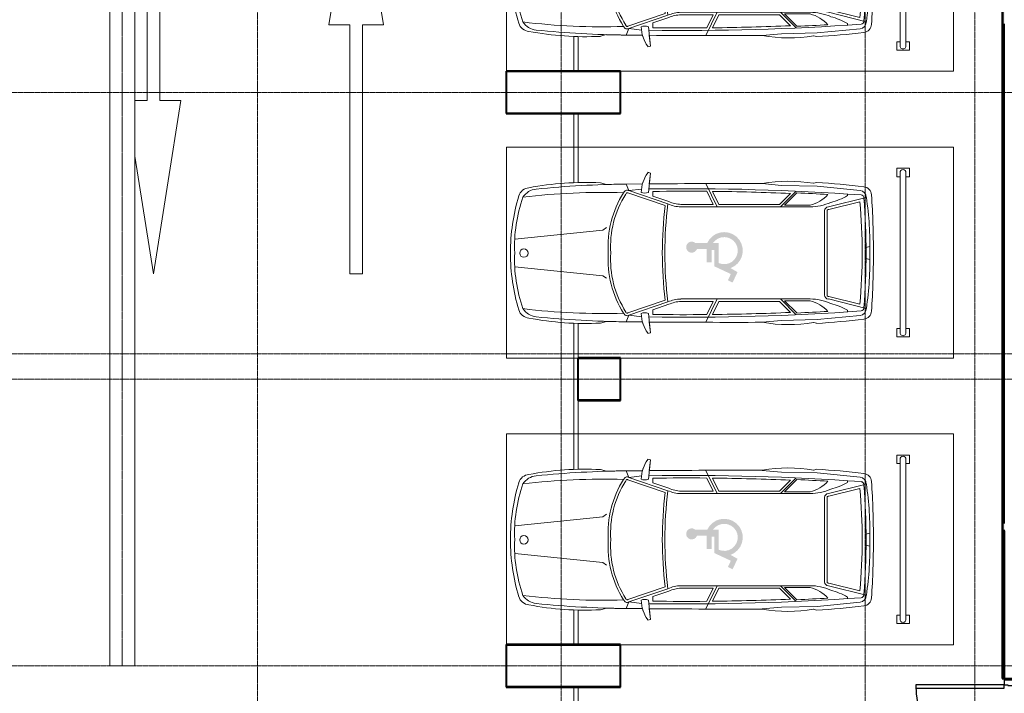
# Model space of a CAD drawing. Header units: millimetres. Extents: x 5617 to 137993, y -10603 to 156644.
# Tile 26 of 79: x 65460 to 77127, y 25974 to 33962. Entities that reach past the tile are written whole.
import ezdxf

# ---------------------------------------------------------------- set-up
doc = ezdxf.new("R2010")
doc.units = ezdxf.units.MM
for name, pattern in [('ADSK_Линия сетки', [25, 20, -2.5, 0, -2.5]), ('Линия сетки', [25, 20, -2.5, 0, -2.5]), ('Осевая', [14, 10, -2, 0, -2])]:
    doc.linetypes.add(name, pattern=pattern)
for name, color, linetype, lineweight in [('Двери', 7, 'Continuous', 18), ('Кабельные лотки', 7, 'Continuous', 18), ('Каркас_Импост', 7, 'Continuous', 30), ('Монтажный зазор', 7, 'Continuous', 30), ('Осевая линия', 7, 'Осевая', 18), ('Оси', 7, 'Continuous', 9), ('Панель', 7, 'Continuous', 30), ('Парковка', 7, 'Continuous', 18), ('Перекрытия', 7, 'Continuous', 18), ('Стены разрез', 7, 'Continuous', 40), ('Стены штриховка', 7, 'Continuous', 40), ('Элементы узлов', 7, 'Continuous', 18)]:
    doc.layers.add(name, color=color, linetype=linetype, lineweight=lineweight)

# ---------------------------------------------------------------- blocks, each defined once
blk = doc.blocks.new('101_Дверь_Однопольная - _ПЧ_Мет_1000х2000_Между секциями_EI60_Л-4449940-МКСС_LB01_-7_650__Кабельные конструкции_Лотки_3')
at = {"layer": 'Каркас_Импост', "color": 253, "true_color": 0xaaaaaa}
for p, q in [((-525, 100), (-585, 100)), ((-585, 100), (-585, -15)), ((-525, 60), (-525, 100)), ((-515, 60), (-525, 60)), ((-515, -15), (-515, 60)), ((525, 60), (515, 60)), ((515, 60), (515, -15)), ((585, 100), (525, 100)), ((525, 100), (525, 60)), ((585, -15), (585, 100)), ((-585, -15), (-515, -15)), ((515, -15), (585, -15))]:
    blk.add_line(p, q, dxfattribs=at)
at = {"layer": 'Монтажный зазор', "color": 253, "true_color": 0xaaaaaa}
for p, q in [((-585, 100), (-600, 100)), ((-600, 100), (-600, -15)), ((-585, -15), (-585, 100)), ((600, 100), (585, 100)), ((585, 100), (585, -15)), ((600, -15), (600, 100)), ((-600, -15), (-585, -15)), ((585, -15), (600, -15))]:
    blk.add_line(p, q, dxfattribs=at)
at = {"layer": 'Панель', "color": 253, "true_color": 0xaaaaaa}
for p, q in [((525, 1150), (485, 1150)), ((485, 1150), (485, 100)), ((525, 100), (525, 1150)), ((485, 100), (525, 100))]:
    blk.add_line(p, q, dxfattribs=at)
blk.add_arc((525, 100), 1050, 90, 180, dxfattribs=at)
blk = doc.blocks.new('199_Парковочные места 3 класса и МГН - МГН_М1-М3_-5632933-МКСС_LB01_-7_650__Кабельные конструкции_Лотки_3')
at = {"layer": 'Парковка'}
h = blk.add_hatch(color=256, dxfattribs=at)
h.paths.add_polyline_path([(1605, 2681), (1481, 2739), (1434, 2657), (1411, 2702), (1378, 2741), (1337, 2772), (1291, 2792), (1240, 2801), (1190, 2798), (1141, 2784), (1096, 2759), (1059, 2724), (1031, 2682), (1013, 2634), (1007, 2581), (1012, 2533), (1028, 2485), (1056, 2442), (1092, 2407), (1136, 2380), (1136, 2239), (1127, 2225), (1121, 2209), (1120, 2193), (1123, 2176), (1130, 2161), (1141, 2148), (1154, 2139), (1169, 2133), (1186, 2131), (1202, 2133), (1218, 2139), (1231, 2149), (1241, 2162), (1248, 2177), (1251, 2194), (1249, 2210), (1244, 2226), (1234, 2240), (1222, 2251), (1207, 2258), (1207, 2372), (1364, 2372), (1364, 2434), (1219, 2434), (1219, 2465), (1413, 2465), (1504, 2660), (1578, 2625)])
h.paths.add_polyline_path([(1387, 2596), (1385, 2555), (1374, 2517), (1136, 2517), (1136, 2448), (1106, 2475), (1083, 2509), (1070, 2547), (1066, 2587), (1072, 2626), (1089, 2663), (1113, 2695), (1145, 2720), (1182, 2736), (1222, 2742), (1262, 2738), (1300, 2724), (1333, 2701), (1360, 2671), (1378, 2635)])
at = {"layer": 'Парковка', "color": 253, "true_color": 0xaaaaaa}
for p, q in [((2500, 5300), (0, 5300)), ((0, 5300), (0, 0)), ((2500, 0), (2500, 5300)), ((250, 4775), (350, 4775)), ((250, 4625), (250, 4775)), ((300, 4735), (2200, 4735)), ((350, 4735), (350, 4775)), ((2150, 4735), (2150, 4775)), ((2150, 4775), (2250, 4775)), ((2250, 4625), (2250, 4775)), ((250, 4625), (350, 4625)), ((300, 4665), (2200, 4665)), ((350, 4625), (350, 4665)), ((2150, 4625), (2150, 4665)), ((2150, 4625), (2250, 4625)), ((0, 0), (2500, 0))]:
    blk.add_line(p, q, dxfattribs=at)
for centre, start, end in [((300, 4700), 90, 270), ((2200, 4700), 270, 90)]:
    blk.add_arc(centre, 35, start, end, dxfattribs=at)
at = {"layer": 'Элементы узлов', "color": 253, "true_color": 0xaaaaaa}
for p, q in [((708, 3817), (596, 4265)), ((1188, 4261), (1177, 4307)), ((1320, 4261), (1331, 4307)), ((1800, 3817), (1912, 4265)), ((512, 4192), (463, 3682)), ((738, 3820), (646, 4189)), ((1770, 3820), (1862, 4189)), ((1996, 4192), (2045, 3682)), ((574, 4042), (555, 4042)), ((1933, 4042), (1953, 4042)), ((1254, 3801), (754, 3801)), ((1254, 3771), (754, 3771)), ((1254, 3801), (1754, 3801)), ((1254, 3771), (1754, 3771)), ((419, 3676), (428, 3642)), ((428, 3642), (419, 3676)), ((463, 3682), (453, 3260)), ((2045, 3682), (2054, 3260)), ((2088, 3676), (2079, 3642)), ((2088, 3676), (2079, 3642)), ((688, 3297), (688, 3598)), ((708, 2069), (708, 3598)), ((1800, 2069), (1800, 3598)), ((1820, 3297), (1820, 3598)), ((708, 3249), (522, 3435)), ((688, 3297), (542, 3443)), ((1800, 3249), (1986, 3435)), ((1820, 3297), (1966, 3443)), ((678, 3237), (549, 3366)), ((1830, 3237), (1959, 3366)), ((453, 3260), (432, 3033)), ((678, 2516), (678, 3237)), ((1830, 2516), (1830, 3237)), ((2054, 3260), (2076, 3033)), ((708, 2497), (432, 2363)), ((678, 2516), (524, 2441)), ((1800, 2497), (2076, 2363)), ((1830, 2516), (1984, 2441)), ((678, 2449), (523, 2374)), ((678, 2069), (678, 2449)), ((1830, 2069), (1830, 2449)), ((1830, 2449), (1984, 2374)), ((515, 1453), (673, 1914)), ((543, 1440), (693, 1881)), ((580, 1736), (645, 1925)), ((1965, 1440), (1814, 1881)), ((1992, 1453), (1835, 1914)), ((1927, 1736), (1863, 1925)), ((298, 1678), (308, 1707)), ((298, 1678), (308, 1707)), ((308, 1707), (536, 1683)), ((308, 1707), (435, 1693)), ((580, 1736), (525, 1736)), ((1927, 1736), (1983, 1736)), ((2200, 1707), (1972, 1683)), ((2072, 1693), (2200, 1707)), ((2210, 1678), (2200, 1707)), ((2200, 1707), (2210, 1678)), ((436, 1612), (438, 1418)), ((438, 1418), (436, 1612)), ((515, 1453), (497, 1605)), ((1992, 1453), (2011, 1605)), ((2072, 1612), (2070, 1418)), ((2072, 1612), (2070, 1418)), ((515, 1453), (438, 1418)), ((1992, 1453), (2070, 1418)), ((422, 1114), (442, 1185)), ((422, 1114), (442, 1185)), ((953, 1186), (984, 1142)), ((1555, 1186), (1524, 1142)), ((2085, 1114), (2065, 1185)), ((2065, 1185), (2085, 1114)), ((984, 1142), (1090, 99)), ((1524, 1142), (1418, 99))]:
    blk.add_line(p, q, dxfattribs=at)
blk.add_circle((1256, 208), 49.6, dxfattribs=at)
for centre, radius, start, end in [((571, 4224), 103, 93.6407, 173.1165), ((571, 4224), 103, 93.6407, 173.1165), ((1250, -6442), 10791, 89.9787, 93.6407), ((1250, -6442), 10791, 89.9787, 93.6407), ((1258, -6442), 10791, 86.3593, 90.0213), ((1258, -6442), 10791, 86.3593, 90.0213), ((1937, 4224), 103, 6.8835, 86.3593), ((1937, 4224), 103, 6.8835, 86.3593), ((9206, 3182), 8801, 173.1165, 176.7833), ((9206, 3182), 8801, 173.1165, 176.7833), ((30000, 2118), 29508, 175.9457, 180.8366), ((593, 4184), 81.1, 87.5771, 174.3071), ((600, 4202), 33.8, 82.905, 175.9457), ((1185, 180), 4128, 89.0501, 98.2092), ((1254, -3792), 8054, 85.3719, 94.6281), ((1254, -2689), 6905, 84.9489, 95.0511), ((1322, 180), 4128, 81.7908, 90.9499), ((1908, 4202), 33.8, 4.0543, 97.095), ((1915, 4184), 81.1, 5.6929, 92.4229), ((-27492, 2118), 29508, 359.1634, 4.0543), ((-6698, 3182), 8801, 3.2167, 6.8835), ((-6698, 3182), 8801, 3.2167, 6.8835), ((-103, 3648), 783, 14.4186, 30.1446), ((2611, 3648), 783, 149.8554, 165.5814), ((30000, 2118), 29488, 176.7104, 177.4243), ((270, 3492), 431, 14.2603, 47.5583), ((104, 3598), 603, 359.9999, 24.0001), ((754, 3817), 46.1, 180, 270), ((754, 3817), 16.1, 170.2127, 270), ((1754, 3817), 16.1, 270, 9.7873), ((1754, 3817), 46.1, 270, 360), ((2403, 3598), 603, 155.9999, 180.0001), ((2238, 3492), 431, 132.4417, 165.7397), ((-27492, 2118), 29488, 2.5757, 3.2896), ((2198, 3346), 1794, 170.5335, 190.0508), ((2198, 3346), 1794, 170.5335, 190.0508), ((310, 3346), 1794, 349.9492, 9.4665), ((310, 3346), 1794, 349.9492, 9.4665), ((30000, 2118), 29478, 177.5739, 179.3716), ((-27492, 2118), 29478, 0.6284, 2.4261), ((122295, 2694), 121864, 179.84038, 180.47042), ((122295, 2694), 121864, 179.84038, 180.47042), ((-119787, 2694), 121864, 359.52958, 0.15962), ((-119787, 2694), 121864, 359.52958, 0.15962), ((30000, 2118), 29478, 179.5021, 180.7418), ((-27492, 2118), 29478, 359.2582, 0.4979), ((308, 2078), 370, 335.614, 358.6829), ((308, 2078), 400, 335.8269, 358.7333), ((2200, 2078), 400, 181.2667, 204.1731), ((2200, 2078), 370, 181.3171, 204.386), ((1254, 6445), 4567, 262.6911, 277.3091), ((1254, 6445), 4597, 262.9967, 277.0036), ((546, 2020), 422, 234.0334, 268.6551), ((546, 2020), 422, 234.0334, 254.9198), ((444, 1640), 101, 335.1844, 24.8156), ((2064, 1640), 101, 155.1844, 204.8156), ((1962, 2020), 422, 271.3449, 305.9666), ((1962, 2020), 422, 285.0802, 305.9666), ((12318, 1543), 11881, 180.5997, 185.7413), ((12318, 1543), 11881, 180.5997, 181.7231), ((555, 1432), 44.9, 152.0765, 249.8627), ((555, 1432), 14.9, 145.3433, 249.8627), ((1172, 2380), 1145, 237.4377, 274.0864), ((1335, 2380), 1145, 265.9136, 302.7696), ((1953, 1432), 14.9, 280.8242, 34.6567), ((1953, 1432), 44.9, 290.1373, 27.9235), ((-9810, 1543), 11881, 354.2587, 359.4003), ((-9810, 1543), 11881, 358.2769, 359.4003), ((8358, 1141), 7822, 178.1805, 186.9391), ((1172, 2380), 1175, 237.4377, 273.9819), ((1335, 2380), 1175, 266.0181, 302.5623), ((-5850, 1141), 7822, 353.0609, 1.8195), ((3991, 937), 3573, 177.157, 190.805), ((3991, 937), 3573, 177.157, 190.805), ((-1483, 937), 3573, 349.195, 2.843), ((-1483, 937), 3573, 349.195, 2.843), ((710, 376), 215, 185.7413, 236.8444), ((1797, 376), 215, 303.1556, 354.2587), ((617, 279), 137, 184.9335, 253.1284), ((617, 279), 137, 184.9335, 253.1284), ((1890, 279), 137, 286.8716, 355.0665), ((1890, 279), 137, 286.8716, 355.0665), ((1254, 2377), 2329, 253.1284, 269.9999), ((1254, 2377), 2329, 253.1284, 269.9999), ((1178, 1869), 1772, 250.7131, 272.4464), ((1329, 1869), 1772, 267.5536, 289.2869), ((1254, 2377), 2329, 270.0001, 286.8716), ((1254, 2377), 2329, 270.0001, 286.8716)]:
    blk.add_arc(centre, radius, start, end, dxfattribs=at)
blk = doc.blocks.new('199_Паркинг_Дорожная разметка - Стрелка_Прямое_Движение-4798525-МКСС_LB01_-7_650__Кабельные конструкции_Лотки_3')
at = {"layer": 'Парковка', "color": 253, "true_color": 0xaaaaaa}
for p, q in [((0, 2504), (-324, 450)), ((324, 450), (0, 2504)), ((-324, 450), (-75, 450)), ((-75, 450), (-75, -2500)), ((75, -2500), (75, 450)), ((75, 450), (324, 450)), ((-75, -2500), (75, -2500))]:
    blk.add_line(p, q, dxfattribs=at)
blk = doc.blocks.new('199_Паркинг_Дорожная разметка - Стрелка_Прямое_Движение-V30-МКСС_LB01_-7_650__Кабельные конструкции_Лотки_3')
at = {"layer": 'Парковка', "color": 253, "true_color": 0xaaaaaa}
for p, q in [((0, 2504), (-324, 450)), ((220, 1111), (0, 2504)), ((-324, 450), (-75, 450)), ((-75, 450), (-75, -2500)), ((75, -2500), (75, 450)), ((75, 450), (220, 450)), ((-75, -2500), (75, -2500))]:
    blk.add_line(p, q, dxfattribs=at)
blk = doc.blocks.new('135_SLK_GD_AR_rvt-1-МКСС_LB01_-7_650__Кабельные конструкции_Лотки_3')
at = {"layer": 'Стены разрез', "lineweight": 9, "true_color": 0xaaaaaa}
h = blk.add_hatch(dxfattribs=at)
h.set_pattern_fill('FP_4', color=253, style=0, pattern_type=2)
h.set_pattern_definition([(0, (0, 0), (406.4, 101.6), [33.528, -271.272, 33.528, -271.272, -1625.6]), (0, (0, 0), (406.4, 101.6), [-609.6, 33.528, -576.072, 33.528, -271.272, -711.2]), (0, (0, 0), (406.4, 101.6), [-1524, 33.528, -169.672, 33.528, -474.472]), (120, (152.4, 50.8), (-291.18818, 301.15272), [33.528, -271.272, 33.528, -271.272, -1625.6]), (120, (152.4, 50.8), (-291.18818, 301.15272), [-609.6, 33.528, -576.072, 33.528, -271.272, -711.2]), (120, (152.4, 50.8), (-291.18818, 301.15272), [-1524, 33.528, -169.672, 33.528, -474.472]), (240, (203.2, 254), (-115.21182, -402.75272), [33.528, -271.272, 33.528, -271.272, -1625.6]), (240, (203.2, 254), (-115.21182, -402.75272), [-609.6, 33.528, -576.072, 33.528, -271.272, -711.2]), (240, (203.2, 254), (-115.21182, -402.75272), [-1524, 33.528, -169.672, 33.528, -474.472])])
h.paths.add_polyline_path([(62780, 21950), (62800, 21950), (62800, 24950), (62780, 24950), (62780, 21956)])
h.paths.add_polyline_path([(62780, 26150), (62800, 26150), (62800, 40270), (62780, 40270), (62780, 27781)])
at = {"layer": 'Перекрытия', "color": 253, "true_color": 0xaaaaaa}
for p, q in [((57700, 33350), (57700, 33764)), ((57750, 33762), (57750, 33350)), ((56900, 32850), (56900, 33350)), ((56900, 33350), (57700, 33350)), ((57750, 33350), (58250, 33350)), ((58250, 33350), (58250, 32850)), ((57700, 32850), (56900, 32850)), ((57700, 32028), (57700, 32850)), ((58250, 32850), (57750, 32850)), ((57750, 32850), (57750, 32030)), ((57700, 28628), (57700, 30364)), ((57750, 30362), (57750, 29950)), ((57750, 29950), (58250, 29950)), ((58250, 29950), (58250, 29450)), ((58250, 29450), (57750, 29450)), ((57750, 29450), (57750, 28630)), ((57700, 26550), (57700, 26964)), ((57750, 26962), (57750, 26550)), ((56900, 26050), (56900, 26550)), ((56900, 26550), (57700, 26550)), ((57750, 26550), (58250, 26550)), ((58250, 26550), (58250, 26050)), ((57700, 26050), (56900, 26050)), ((57700, 24850), (57700, 26050)), ((57750, 26050), (57750, 24850)), ((58250, 26050), (57750, 26050))]:
    blk.add_line(p, q, dxfattribs=at)
at = {"layer": 'Стены разрез', "color": 253, "true_color": 0xaaaaaa}
for p, q in [((62775, 40275), (62775, 26150)), ((62800, 32850), (62800, 33912)), ((58252, 33352), (56898, 33352)), ((56898, 33352), (56898, 33350)), ((56898, 33350), (56898, 32850)), ((56900, 33350), (58250, 33350)), ((56900, 32850), (56900, 33350)), ((58250, 33350), (58250, 32850)), ((58252, 33350), (58252, 33352)), ((58252, 32848), (58252, 33350)), ((56898, 32850), (56898, 32848)), ((56898, 32848), (58250, 32848)), ((58250, 32850), (56900, 32850)), ((58250, 32848), (58252, 32848)), ((57750, 29952), (57748, 29952)), ((57748, 29952), (57748, 29448)), ((58252, 29952), (57750, 29952)), ((57750, 29450), (57750, 29950)), ((57750, 29950), (58250, 29950)), ((58250, 29950), (58250, 29450)), ((58252, 29950), (58252, 29952)), ((58252, 29448), (58252, 29950)), ((57748, 29448), (57750, 29448)), ((58250, 29450), (57750, 29450)), ((57750, 29448), (58250, 29448)), ((58250, 29448), (58252, 29448)), ((62800, 27988), (62800, 28000)), ((62800, 27900), (62800, 27912)), ((58252, 26552), (56898, 26552)), ((56898, 26552), (56898, 26550)), ((56898, 26550), (56898, 26050)), ((56900, 26550), (58250, 26550)), ((56900, 26050), (56900, 26550)), ((58250, 26550), (58250, 26050)), ((58252, 26550), (58252, 26552)), ((58252, 26048), (58252, 26550)), ((62775, 26150), (62800, 26150)), ((56898, 26050), (56898, 26048)), ((56898, 26048), (58250, 26048)), ((58250, 26050), (56900, 26050)), ((58250, 26048), (58252, 26048))]:
    blk.add_line(p, q, dxfattribs=at)
at = {"layer": 'Стены штриховка', "color": 253, "true_color": 0xaaaaaa}
for p, q in [((62780, 40270), (62780, 26150)), ((62800, 28000), (62800, 32850)), ((62800, 26150), (62800, 27900)), ((62800, 27900), (62800, 26150))]:
    blk.add_line(p, q, dxfattribs=at)
at = {"layer": 'Двери', "color": 253, "lineweight": 18, "true_color": 0xaaaaaa, "rotation": 89.99999999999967}
blk.add_blockref('101_Дверь_Однопольная - _ПЧ_Мет_1000х2000_Между секциями_EI60_Л-4449940-МКСС_LB01_-7_650__Кабельные конструкции_Лотки_3', (62900, 25550), dxfattribs=at)
at = {"layer": 'Парковка', "color": 253, "lineweight": 18, "true_color": 0xaaaaaa}
for name, p, rotation in [('199_Паркинг_Дорожная разметка - Стрелка_Прямое_Движение-V30-МКСС_LB01_-7_650__Кабельные конструкции_Лотки_3', (52720, 33454), 180), ('199_Парковочные места 3 класса и МГН - МГН_М1-М3_-5632933-МКСС_LB01_-7_650__Кабельные конструкции_Лотки_3', (56900, 35850), 270.0000000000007), ('199_Парковочные места 3 класса и МГН - МГН_М1-М3_-5632933-МКСС_LB01_-7_650__Кабельные конструкции_Лотки_3', (56900, 32450), 270.0000000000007), ('199_Парковочные места 3 класса и МГН - МГН_М1-М3_-5632933-МКСС_LB01_-7_650__Кабельные конструкции_Лотки_3', (56900, 29050), 270.0000000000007)]:
    blk.add_blockref(name, p, dxfattribs=dict(at, rotation=rotation))
blk.add_blockref('199_Паркинг_Дорожная разметка - Стрелка_Прямое_Движение-4798525-МКСС_LB01_-7_650__Кабельные конструкции_Лотки_3', (55120, 33450), dxfattribs=at)

msp = doc.modelspace()

# ---------------------------------------------------------------- linework, layer by layer
at = {"layer": 'Кабельные лотки', "color": 96, "true_color": 0x008000}
for p, q in [((66526.5, 54963.1), (66526.5, 26300)), ((66529.1, 54963.1), (66529.1, 26300)), ((66824, 54963.1), (66824, 26300)), ((66826.5, 54963.1), (66826.5, 26300)), ((66826.5, 26300), (66526.5, 26300))]:
    msp.add_line(p, q, dxfattribs=at)
at = {"layer": 'Осевая линия'}
msp.add_line((66676.5, 54963.1), (66676.5, 26300), dxfattribs=at)
at = {"layer": 'Оси', "linetype": 'Линия сетки'}
for p, q in [((68276.5, -9728.2), (68276.5, 57523)), ((71876.5, -9728.2), (71876.5, 57523)), ((75476.5, -9728.2), (75476.5, 57523)), ((76776.5, -9728.2), (76776.5, 57523))]:
    msp.add_line(p, q, dxfattribs=at)
at = {"layer": 'Оси', "linetype": 'ADSK_Линия сетки'}
for p, q in [((105516.8, 33100), (28647.1, 33100)), ((105516.8, 30000), (28647.1, 30000)), ((105516.8, 29700), (28647.1, 29700)), ((105516.8, 26300), (28647.1, 26300))]:
    msp.add_line(p, q, dxfattribs=at)

# ---------------------------------------------------------------- block references
at = {"lineweight": 5}
msp.add_blockref('135_SLK_GD_AR_rvt-1-МКСС_LB01_-7_650__Кабельные конструкции_Лотки_3', (14326.5, 0), dxfattribs=at)

doc.saveas('drawing.dxf')
